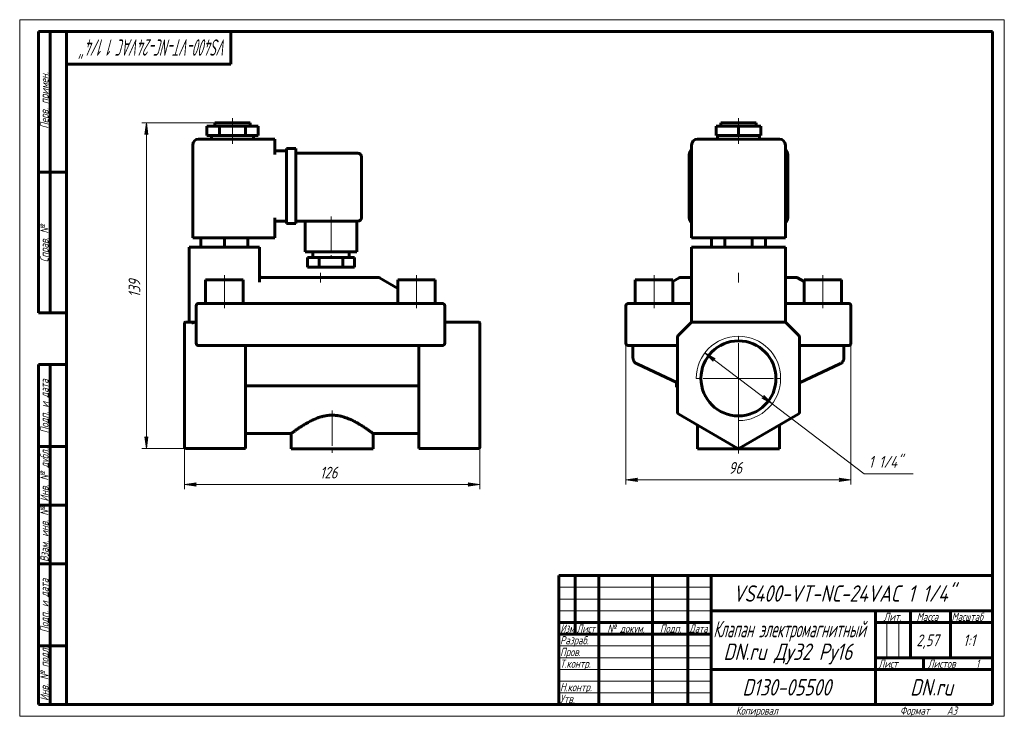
# Model space of a CAD drawing. Header units: millimetres. Extents: x 0 to 420, y 0 to 297.
import ezdxf

# ---------------------------------------------------------------- set-up
doc = ezdxf.new("R2010")
doc.units = ezdxf.units.MM
for name, pattern in [('K5LT_AXLED', [19.5, 15, -1.5, 1.5, -1.5]), ('K5LT_BASIC', [0]), ('K5LT_THIN', [0])]:
    doc.linetypes.add(name, pattern=pattern)
doc.layers.add('Системный слой', color=7, linetype='Continuous')
doc.layers.add('Системный слой (1)', color=7, linetype='Continuous', true_color=0x6c6c6c)
doc.styles.add('KDIMTEXTSTYLE', font='GOST_AU.SHX', dxfattribs={"width": 0.96, "oblique": 15, "height": 5})
doc.styles.add('KTEXTSTYLE', font='GOST_AU.SHX', dxfattribs={"width": 0.96, "height": 5})
doc.dimstyles.new('KDIMSTYLE (1.00)', dxfattribs={"dimtxt": 5, "dimasz": 1, "dimexe": 2, "dimexo": 0, "dimgap": 1, "dimtad": 1, "dimtxsty": 'KDIMTEXTSTYLE', "dimsah": 1, "dimcen": 0, "dimdle": 1, "dimadec": 0, "dimazin": 0, "dimtfac": 0.667, "dimtmove": 0, "dimatfit": 3, "dimfxl": 1, "dimtvp": 1, "dimtolj": 1, "dimtzin": 0, "dimarcsym": 0})

# ---------------------------------------------------------------- blocks, each defined once
blk = doc.blocks.new('U0')
at = {"layer": 'Системный слой (1)', "color": 150, "linetype": 'K5LT_BASIC', "lineweight": 60, "true_color": 0x0080ff}
for p, q in [((331.83, 186.93), (334.6, 185.33)), ((350.6, 176.1), (350.66, 176.07))]:
    blk.add_line(p, q, dxfattribs=at)
blk = doc.blocks.new('U1')
at = {"layer": 'Системный слой (1)', "color": 150, "linetype": 'K5LT_BASIC', "lineweight": 60, "true_color": 0x0080ff}
for p, q in [((281.37, 186.93), (278.6, 185.33)), ((262.6, 176.1), (262.55, 176.07))]:
    blk.add_line(p, q, dxfattribs=at)
blk = doc.blocks.new('U2')
at = {"layer": 'Системный слой (1)', "color": 150, "linetype": 'K5LT_BASIC', "lineweight": 60, "true_color": 0x0080ff}
for p, q in [((286.6, 187.07), (282.05, 187.07)), ((331.33, 187.07), (326.6, 187.07))]:
    blk.add_line(p, q, dxfattribs=at)
blk = doc.blocks.new('U3')
at = {"layer": 'Системный слой (1)', "color": 150, "linetype": 'K5LT_BASIC', "lineweight": 60, "true_color": 0x0080ff}
for q in [(326.6, 168.07), (326.9, 167.77)]:
    blk.add_line((326.6, 168.07), q, dxfattribs=at)
blk = doc.blocks.new('U4')
at = {"layer": 'Системный слой (1)', "color": 150, "linetype": 'K5LT_BASIC', "lineweight": 60, "true_color": 0x0080ff}
for p, q in [((286.4, 167.86), (286.36, 167.82)), ((286.46, 167.92), (286.45, 167.91))]:
    blk.add_line(p, q, dxfattribs=at)
blk = doc.blocks.new('D0')
at = {"layer": 'Системный слой (1)'}
for points in [[(258.6, 100.82), (263.6, 101.48), (263.1, 100.82), (263.6, 100.17)], [(349.6, 100.17), (354.6, 100.82), (349.6, 101.48), (350.1, 100.82)]]:
    blk.add_hatch(color=7, dxfattribs=at).paths.add_polyline_path(points)
at = {"layer": 'Системный слой (1)', "color": 7, "linetype": 'K5LT_THIN', "lineweight": 18}
for p, q in [((354.6, 167.07), (354.6, 98.82)), ((258.6, 163.28), (258.6, 98.82)), ((258.6, 100.82), (263.6, 101.48)), ((263.6, 100.17), (258.6, 100.82)), ((263.6, 101.48), (263.1, 100.82)), ((263.1, 100.82), (263.6, 100.17)), ((350.1, 100.82), (349.6, 101.48)), ((349.6, 101.48), (354.6, 100.82)), ((354.6, 100.82), (349.6, 100.17)), ((349.6, 100.17), (350.1, 100.82))]:
    blk.add_line(p, q, dxfattribs=at)
blk.add_wipeout([(302.45, 101.82), (302.45, 109.21), (310.42, 109.21), (310.42, 101.82)]).dxf.layer = 'Системный слой (1)'
blk.add_line((258.6, 100.82), (354.6, 100.82), dxfattribs=at)
at = {"layer": 'Системный слой (1)', "color": 7, "insert": (302.45, 108.41), "char_height": 5, "attachment_point": 1, "style": 'KTEXTSTYLE'}
blk.add_mtext('\\H5.0;\\W1.000;\\Q15;\\Q15;\\W0.965;96', dxfattribs=at)
blk = doc.blocks.new('KDIMARROW_01')
at = {"layer": 'Системный слой'}
blk.add_hatch(color=0, dxfattribs=at).paths.add_polyline_path([(-5, -0.66), (0, 0), (-5, 0.66), (-4.5, 0)])
at = {"layer": 'Системный слой', "color": 0, "linetype": 'K5LT_THIN', "lineweight": 18}
for p, q in [((-4.5, 0), (-5, 0.66)), ((-5, 0.66), (0, 0)), ((0, 0), (-5, -0.66)), ((-5, -0.66), (-4.5, 0))]:
    blk.add_line(p, q, dxfattribs=at)
at = {"layer": 'Системный слой (1)', "color": 0, "linetype": 'K5LT_THIN', "lineweight": 18}
blk.add_line((70.29, 144.07), (69.29, 144.07), dxfattribs=at)
blk = doc.blocks.new('D1')
at = {"layer": 'Системный слой (1)'}
for points in [[(296.65, 152.45), (292.26, 154.95), (295.85, 151.4), (295.85, 152.23)], [(320.94, 133.18), (317.36, 136.73), (317.36, 135.9), (316.56, 135.68)]]:
    blk.add_hatch(color=7, dxfattribs=at).paths.add_polyline_path(points)
at = {"layer": 'Системный слой (1)', "color": 7, "linetype": 'K5LT_THIN', "lineweight": 18}
for p, q in [((292.26, 154.95), (296.65, 152.45)), ((295.85, 151.4), (292.26, 154.95)), ((292.26, 154.95), (320.94, 133.18)), ((296.65, 152.45), (295.85, 152.23)), ((295.85, 152.23), (295.85, 151.4)), ((316.56, 135.68), (317.36, 135.9)), ((320.94, 133.18), (316.56, 135.68)), ((317.36, 135.9), (317.36, 136.73)), ((317.36, 136.73), (320.94, 133.18))]:
    blk.add_line(p, q, dxfattribs=at)
blk.add_wipeout([(362.17, 104.41), (362.17, 111.79), (378.4, 111.79), (378.4, 104.41)]).dxf.layer = 'Системный слой (1)'
for p, q in [((320.94, 133.18), (360.17, 103.41)), ((360.17, 103.41), (381.07, 103.41))]:
    blk.add_line(p, q, dxfattribs=at)
at = {"layer": 'Системный слой (1)', "color": 7, "insert": (362.17, 111), "char_height": 5, "attachment_point": 1, "style": 'KTEXTSTYLE'}
blk.add_mtext('\\H5.0;\\W1.000;\\Q15;\\Q15;\\W0.965;1 1/4"', dxfattribs=at)
blk = doc.blocks.new('U5')
at = {"layer": 'Системный слой (1)', "color": 30, "linetype": 'K5LT_AXLED', "lineweight": 18, "true_color": 0xff8000}
for q in [(306.6, 162.07), (288.6, 144.07), (324.6, 144.07), (306.6, 126.07)]:
    blk.add_line((306.6, 144.07), q, dxfattribs=at)
blk = doc.blocks.new('U6')
at = {"layer": 'Системный слой (1)', "color": 150, "linetype": 'K5LT_BASIC', "lineweight": 60, "true_color": 0x0080ff}
for p, q in [((102.45, 187.51), (102.29, 188.05)), ((102.87, 187.14), (102.45, 187.51)), ((103.43, 187.06), (102.87, 187.14))]:
    blk.add_line(p, q, dxfattribs=at)
blk = doc.blocks.new('U7')
at = {"layer": 'Системный слой (1)', "color": 150, "linetype": 'K5LT_BASIC', "lineweight": 60, "true_color": 0x0080ff}
for p, q in [((96.29, 120.57), (115.79, 120.57)), ((150.79, 120.57), (170.29, 120.57))]:
    blk.add_line(p, q, dxfattribs=at)
blk = doc.blocks.new('U8')
at = {"layer": 'Системный слой (1)', "color": 150, "linetype": 'K5LT_BASIC', "lineweight": 60, "true_color": 0x0080ff}
for p, q in [((102.29, 188.05), (102.29, 188.02)), ((102.29, 188.02), (102.3, 187.99)), ((102.3, 187.99), (102.3, 187.97))]:
    blk.add_line(p, q, dxfattribs=at)
blk = doc.blocks.new('D2')
at = {"layer": 'Системный слой (1)'}
for points in [[(70.29, 98.82), (75.29, 99.48), (74.79, 98.82), (75.29, 98.17)], [(196.29, 98.82), (191.29, 99.48), (191.79, 98.82), (191.29, 98.17)]]:
    blk.add_hatch(color=7, dxfattribs=at).paths.add_polyline_path(points)
at = {"layer": 'Системный слой (1)', "color": 7, "linetype": 'K5LT_THIN', "lineweight": 18}
for p, q in [((70.29, 129.84), (70.29, 96.82)), ((196.29, 129.65), (196.29, 96.82)), ((70.29, 98.82), (75.29, 99.48)), ((75.29, 98.17), (70.29, 98.82)), ((75.29, 99.48), (74.79, 98.82)), ((74.79, 98.82), (75.29, 98.17)), ((191.79, 98.82), (191.29, 99.48)), ((191.29, 99.48), (196.29, 98.82)), ((196.29, 98.82), (191.29, 98.17)), ((191.29, 98.17), (191.79, 98.82))]:
    blk.add_line(p, q, dxfattribs=at)
blk.add_wipeout([(128.08, 99.82), (128.08, 107.21), (138.09, 107.21), (138.09, 99.82)]).dxf.layer = 'Системный слой (1)'
blk.add_line((70.29, 98.82), (196.29, 98.82), dxfattribs=at)
at = {"layer": 'Системный слой (1)', "color": 7, "insert": (128.08, 106.41), "char_height": 5, "attachment_point": 1, "style": 'KTEXTSTYLE'}
blk.add_mtext('\\H5.0;\\W1.000;\\Q15;\\Q15;\\W0.965;126', dxfattribs=at)
blk = doc.blocks.new('D3')
at = {"layer": 'Системный слой (1)'}
for points in [[(54.69, 248.07), (54.03, 253.07), (53.37, 248.07), (54.03, 248.57)], [(54.03, 114.22), (54.69, 119.22), (54.03, 118.72), (53.37, 119.22)]]:
    blk.add_hatch(color=7, dxfattribs=at).paths.add_polyline_path(points)
at = {"layer": 'Системный слой (1)', "color": 7, "linetype": 'K5LT_THIN', "lineweight": 18}
for p, q in [((83.29, 253.07), (52.03, 253.07)), ((53.37, 248.07), (54.03, 253.07)), ((54.03, 253.07), (54.69, 248.07)), ((54.03, 248.57), (53.37, 248.07)), ((54.69, 248.07), (54.03, 248.57)), ((54.03, 114.22), (53.37, 119.22)), ((53.37, 119.22), (54.03, 118.72)), ((54.03, 118.72), (54.69, 119.22)), ((54.69, 119.22), (54.03, 114.22)), ((73.6, 114.22), (52.03, 114.22))]:
    blk.add_line(p, q, dxfattribs=at)
blk.add_wipeout([(53.03, 178.63), (45.65, 178.63), (45.65, 188.25), (53.03, 188.25)]).dxf.layer = 'Системный слой (1)'
blk.add_line((54.03, 253.07), (54.03, 114.22), dxfattribs=at)
at = {"layer": 'Системный слой (1)', "color": 7, "insert": (46.45, 178.63), "char_height": 5, "attachment_point": 1, "rotation": 90, "style": 'KTEXTSTYLE'}
blk.add_mtext('\\H5.0;\\W1.000;\\Q15;\\Q15;\\W0.965;139', dxfattribs=at)
blk = doc.blocks.new('U9')
at = {"color": 7, "linetype": 'K5LT_THIN', "lineweight": 18}
for p, q in [((0, 0), (0, 297)), ((0, 297), (420, 297)), ((420, 297), (420, 0)), ((230, 55), (295, 55)), ((230, 50), (295, 50)), ((230, 45), (295, 45)), ((369.96, 25), (369.96, 40)), ((374.98, 25), (374.98, 40)), ((230, 30), (295, 30)), ((230, 25), (295, 25)), ((230, 20), (295, 20)), ((230, 15), (295, 15)), ((230, 10), (295, 10)), ((420, 0), (0, 0))]:
    blk.add_line(p, q, dxfattribs=at)
at = {"color": 150, "linetype": 'K5LT_BASIC', "lineweight": 60, "true_color": 0x0080ff}
for p, q in [((8, 172), (8, 292)), ((20, 292), (8, 292)), ((13, 172), (13, 292)), ((20, 5), (20, 292)), ((20, 292), (415, 292)), ((90, 292), (90, 278)), ((415, 292), (415, 5)), ((90, 278), (20, 278)), ((20, 232), (8, 232)), ((20, 172), (8, 172)), ((8, 5), (8, 150)), ((20, 150), (8, 150)), ((13, 5), (13, 150)), ((20, 115), (8, 115)), ((20, 90), (8, 90)), ((20, 65), (8, 65)), ((230, 60), (415, 60)), ((230, 5), (230, 60)), ((237, 35), (237, 60)), ((247, 5), (247, 60)), ((270, 5), (270, 60)), ((285, 5), (285, 60)), ((295, 5), (295, 60)), ((295, 45), (415, 45)), ((365, 5), (365, 45)), ((380, 25), (380, 45)), ((397, 25), (397, 45)), ((230, 40), (295, 40)), ((365, 40), (380, 40)), ((380, 40), (415, 40)), ((230, 35), (295, 35)), ((20, 30), (8, 30)), ((365, 25), (415, 25)), ((385.57, 20), (385.57, 25)), ((295, 20), (365, 20)), ((365, 20), (415, 20)), ((20, 5), (8, 5)), ((415, 5), (20, 5))]:
    blk.add_line(p, q, dxfattribs=at)
at = {"color": 7, "attachment_point": 1, "style": 'KTEXTSTYLE'}
for s, insert, char_height, rotation in [('\\H5.0;\\W1.000;\\Q15;\\Q15;\\W0.627;\\H7.00;VS400-VT-NC-24VAC 1 1/4"', (88.56, 281.64), 7, 180), ('\\H5.0;\\W1.000;\\Q15;\\Q15;\\W0.965;\\H3.50;Перв. примен.', (8.82, 250.52), 3.5, 90), ('\\H5.0;\\W1.000;\\Q15;\\Q15;\\W0.965;\\H3.50;Справ. №', (8.82, 193.63), 3.5, 90), ('\\H5.0;\\W1.000;\\Q15;\\Q15;\\W0.965;\\H3.50;Подп. и дата', (8.82, 120.66), 3.5, 90), ('\\H5.0;\\W1.000;\\Q15;\\Q15;\\W0.965;\\H3.50;Инв. № дубл.', (8.82, 91.57), 3.5, 90), ('\\H5.0;\\W1.000;\\Q15;\\Q15;\\W0.965;\\H3.50;Взам. инв. №', (8.82, 65.8), 3.5, 90), ('\\H5.0;\\W1.000;\\Q15;\\Q15;\\W0.965;\\H3.50;Подп. и дата', (8.82, 35.66), 3.5, 90), ('\\H5.0;\\W1.000;\\Q15;\\Q15;\\W0.965;\\H3.50;Инв. № подл.', (8.82, 6.57), 3.5, 90)]:
    blk.add_mtext(s, dxfattribs=dict(at, insert=insert, char_height=char_height, rotation=rotation))
for s, insert, char_height in [('\\H5.0;\\W1.000;\\Q15;\\Q15;\\W0.965;\\H7.00;VS400-VT-NC-24VAC 1 1/4"', (304.28, 55.86), 7), ('\\H5.0;\\W1.000;\\Q15;\\Q15;\\W0.965;\\H3.50;Лит.', (368.47, 44.18), 3.5), ('\\H5.0;\\W1.000;\\Q15;\\Q15;\\W0.965;\\H3.50;Масса', (382.58, 44.18), 3.5), ('\\H5.0;\\W1.000;\\Q15;\\Q15;\\W0.930;\\H3.50;Масштаб', (397.52, 44.18), 3.5), ('\\H5.0;\\W1.000;\\Q15;\\Q15;\\W0.784;\\H3.50;Изм.', (230.62, 39.18), 3.5), ('\\H5.0;\\W1.000;\\Q15;\\Q15;\\W0.799;\\H3.50;Лист', (237.61, 39.18), 3.5), ('\\H5.0;\\W1.000;\\Q15;\\Q15;\\W0.965;\\H3.50;№ докум.', (250.63, 39.18), 3.5), ('\\H5.0;\\W1.000;\\Q15;\\Q15;\\W0.965;\\H3.50;Подп.', (273.1, 39.18), 3.5), ('\\H5.0;\\W1.000;\\Q15;\\Q15;\\W0.799;\\H3.50;Дата', (285.61, 39.18), 3.5), ('\\H5.0;\\W1.000;\\Q15;\\Q15;\\W0.672;\\H7.00;Клапан электромагнитный', (295.88, 40.69), 7), ('\\H5.0;\\W1.000;\\Q15;\\Q15;\\W0.965;\\H3.50;Разраб.', (230.5, 34.18), 3.5), ('\\H5.0;\\W1.000;\\Q15;\\Q15;\\W0.965;2,57', (382.5, 34.9), 5), ('\\H5.0;\\W1.000;\\Q15;\\Q15;\\W0.965;{\\c16711680;1:1}', (402.44, 34.9), 5), ('\\H5.0;\\W1.000;\\Q15;\\Q15;\\W0.965;\\H7.00;DN.ru Ду32 Ру16', (300.2, 31.02), 7), ('\\H5.0;\\W1.000;\\Q15;\\Q15;\\W0.965;\\H3.50;Пров.', (230.5, 29.18), 3.5), ('\\H5.0;\\W1.000;\\Q15;\\Q15;\\W0.965;\\H3.50;Т.контр.', (230.5, 24.18), 3.5), ('\\H5.0;\\W1.000;\\Q15;\\Q15;\\W0.965;\\H3.50;Лист', (366.32, 24.18), 3.5), ('\\H5.0;\\W1.000;\\Q15;\\Q15;\\W0.965;\\H3.50;Листов', (387.36, 24.18), 3.5), ('\\H5.0;\\W1.000;\\Q15;\\Q15;\\W0.965;\\H3.50;1', (407.91, 24.18), 3.5), ('\\H5.0;\\W1.000;\\Q15;\\Q15;\\W0.965;\\H3.50;Н.контр.', (230.5, 14.18), 3.5), ('\\H5.0;\\W1.000;\\Q15;\\Q15;\\W0.965;\\H7.00;D130-05500', (308.26, 15.86), 7), ('\\H5.0;\\W1.000;\\Q15;\\Q15;\\W0.965;\\H7.00;DN.ru', (379.84, 15.86), 7), ('\\H5.0;\\W1.000;\\Q15;\\Q15;\\W0.965;\\H3.50;Утв.', (230.5, 9.18), 3.5), ('\\H5.0;\\W1.000;\\Q15;\\Q15;\\W0.965;\\H3.50;Копировал', (305.5, 4.18), 3.5), ('\\H5.0;\\W1.000;\\Q15;\\Q15;\\W0.965;\\H3.50;Формат', (375.5, 4.18), 3.5), ('\\H5.0;\\W1.000;\\Q15;\\Q15;\\W0.965;\\H3.50;A3', (395.5, 4.18), 3.5)]:
    blk.add_mtext(s, dxfattribs=dict(at, insert=insert, char_height=char_height))

msp = doc.modelspace()

# ---------------------------------------------------------------- linework, layer by layer
at = {"layer": 'Системный слой (1)', "color": 150, "linetype": 'K5LT_BASIC', "lineweight": 60, "true_color": 0x0080ff}
for p, q in [((83.294, 253.065), (98.294, 253.065)), ((83.294, 251.565), (83.294, 253.065)), ((98.294, 251.565), (98.294, 253.065)), ((299.103, 253.065), (314.103, 253.065)), ((299.103, 251.565), (299.103, 253.065)), ((314.103, 251.565), (314.103, 253.065)), ((79.794, 247.565), (79.794, 251.565)), ((79.794, 251.565), (85.294, 251.565)), ((85.294, 251.565), (96.294, 251.565)), ((85.294, 247.565), (85.294, 251.565)), ((96.294, 247.565), (96.294, 251.565)), ((96.294, 251.565), (101.794, 251.565)), ((101.794, 247.565), (101.794, 251.565)), ((297.076, 247.565), (297.076, 251.565)), ((297.076, 251.565), (306.603, 251.565)), ((306.603, 251.565), (316.129, 251.565)), ((306.603, 247.565), (306.603, 251.565)), ((316.129, 247.565), (316.129, 251.565)), ((108.794, 246.065), (76.294, 246.065)), ((79.794, 247.565), (85.294, 247.565)), ((81.794, 246.065), (81.794, 247.565)), ((85.294, 247.565), (96.294, 247.565)), ((96.294, 247.565), (101.794, 247.565)), ((99.794, 246.065), (99.794, 247.565)), ((108.794, 246.065), (108.794, 243.565)), ((324.103, 246.065), (289.103, 246.065)), ((297.076, 247.565), (306.603, 247.565)), ((297.603, 246.065), (297.603, 247.565)), ((306.603, 247.565), (316.129, 247.565)), ((315.603, 246.065), (315.603, 247.565)), ((73.794, 204.065), (73.794, 243.565)), ((108.794, 239.565), (108.794, 243.565)), ((108.794, 241.065), (113.794, 241.065)), ((113.794, 242.065), (117.794, 242.065)), ((113.794, 239.565), (113.794, 242.065)), ((113.794, 239.565), (113.794, 212.565)), ((117.794, 242.065), (117.794, 239.565)), ((117.794, 240.065), (144.294, 240.065)), ((117.794, 239.565), (117.794, 212.565)), ((285.603, 212.565), (285.603, 239.565)), ((286.603, 204.065), (286.603, 243.565)), ((326.603, 204.065), (326.603, 243.565)), ((327.603, 239.565), (327.603, 212.565)), ((145.794, 238.565), (145.794, 212.565)), ((108.794, 204.065), (108.794, 212.565)), ((108.794, 211.065), (113.794, 211.065)), ((113.794, 210.065), (113.794, 212.565)), ((113.794, 210.065), (117.794, 210.065)), ((117.794, 212.565), (117.794, 210.065)), ((117.794, 211.065), (144.294, 211.065)), ((121.794, 211.065), (121.794, 198.065)), ((143.794, 211.065), (143.794, 198.065)), ((76.294, 204.065), (73.794, 204.065)), ((76.294, 204.065), (108.794, 204.065)), ((77.294, 204.065), (77.294, 200.065)), ((87.294, 204.065), (87.294, 200.065)), ((97.294, 204.065), (97.294, 200.065)), ((289.103, 204.065), (286.603, 204.065)), ((289.103, 204.065), (324.103, 204.065)), ((295.056, 204.065), (295.056, 200.065)), ((300.829, 204.065), (300.829, 200.065)), ((312.376, 204.065), (312.376, 200.065)), ((318.15, 204.065), (318.15, 200.065)), ((326.603, 204.065), (324.103, 204.065)), ((72.294, 200.065), (72.294, 168.065)), ((72.294, 200.065), (74.794, 200.065)), ((99.794, 200.065), (74.794, 200.065)), ((99.794, 200.065), (102.294, 200.065)), ((102.294, 200.065), (102.294, 185.035)), ((143.794, 198.065), (121.794, 198.065)), ((125.044, 198.065), (125.044, 195.565)), ((140.544, 198.065), (140.544, 195.565)), ((286.603, 200.065), (286.603, 168.065)), ((286.603, 200.065), (289.103, 200.065)), ((324.103, 200.065), (289.103, 200.065)), ((324.103, 200.065), (326.603, 200.065)), ((326.603, 200.065), (326.603, 168.065)), ((122.794, 195.565), (122.794, 191.565)), ((127.794, 195.565), (122.794, 195.565)), ((137.794, 195.565), (127.794, 195.565)), ((127.794, 195.565), (127.794, 191.565)), ((137.794, 195.565), (137.794, 191.565)), ((142.794, 195.565), (137.794, 195.565)), ((142.794, 195.565), (142.794, 191.565)), ((127.794, 191.565), (122.794, 191.565)), ((137.794, 191.565), (127.794, 191.565)), ((142.794, 191.565), (137.794, 191.565)), ((79.294, 186.065), (95.294, 186.065)), ((79.294, 176.065), (79.294, 186.065)), ((95.294, 176.065), (95.294, 186.065)), ((153.026, 187.065), (103.561, 187.065)), ((153.526, 186.931), (161.294, 182.446)), ((161.294, 176.065), (161.294, 186.065)), ((161.294, 186.065), (177.294, 186.065)), ((177.294, 176.065), (177.294, 186.065)), ((262.603, 186.065), (278.603, 186.065)), ((262.603, 176.065), (262.603, 186.065)), ((278.603, 176.065), (278.603, 186.065)), ((282.047, 187.065), (281.871, 187.065)), ((334.603, 186.065), (350.603, 186.065)), ((334.603, 176.065), (334.603, 186.065)), ((350.603, 176.065), (350.603, 186.065)), ((286.601, 182.185), (286.603, 182.192)), ((75.294, 175.065), (75.294, 159.065)), ((76.294, 176.065), (78.294, 176.065)), ((178.294, 176.065), (78.294, 176.065)), ((178.294, 176.065), (180.294, 176.065)), ((181.294, 159.065), (181.294, 175.065)), ((258.603, 175.065), (258.603, 159.065)), ((259.603, 176.065), (261.603, 176.065)), ((261.603, 176.065), (286.603, 176.065)), ((326.603, 176.065), (351.603, 176.065)), ((351.603, 176.065), (353.603, 176.065)), ((354.603, 175.065), (354.603, 159.065)), ((73.415, 168.065), (70.794, 168.065)), ((74.794, 168.065), (73.415, 168.065)), ((74.794, 168.065), (75.294, 168.065)), ((181.294, 168.065), (195.794, 168.065)), ((286.603, 168.065), (286.31, 167.772)), ((286.603, 168.065), (287.017, 168.065)), ((326.189, 168.065), (287.017, 168.065)), ((326.603, 168.065), (326.189, 168.065)), ((70.294, 167.419), (70.294, 167.565)), ((70.294, 162.005), (70.294, 167.419)), ((196.294, 167.565), (196.294, 167.419)), ((196.294, 162.005), (196.294, 167.419)), ((286.31, 167.772), (280.896, 162.358)), ((326.747, 167.921), (326.689, 167.979)), ((332.31, 162.358), (326.896, 167.772)), ((70.294, 161.651), (70.294, 162.005)), ((70.294, 129.654), (70.294, 161.651)), ((196.294, 162.005), (196.294, 161.651)), ((196.294, 129.654), (196.294, 161.651)), ((280.603, 161.651), (280.603, 129.654)), ((332.603, 129.654), (332.603, 161.651)), ((78.294, 158.065), (76.294, 158.065)), ((78.294, 158.065), (178.294, 158.065)), ((96.294, 129.654), (96.294, 158.065)), ((170.294, 129.654), (170.294, 158.065)), ((180.294, 158.065), (178.294, 158.065)), ((261.603, 158.065), (259.603, 158.065)), ((261.603, 158.065), (261.603, 152.96)), ((261.603, 158.065), (280.603, 158.065)), ((332.603, 158.065), (351.603, 158.065)), ((353.603, 158.065), (351.603, 158.065)), ((351.603, 158.065), (351.603, 152.96)), ((263.335, 150.241), (263.33, 150.244)), ((280.603, 142.189), (263.335, 150.241)), ((349.871, 150.241), (332.603, 142.189)), ((349.871, 150.241), (349.876, 150.244)), ((97.53, 140.925), (169.057, 140.925)), ((280.103, 142.386), (280.103, 142.422)), ((280.103, 140.386), (280.103, 142.386)), ((280.182, 142.386), (280.103, 142.386)), ((280.603, 140.386), (280.103, 140.386)), ((70.294, 129.221), (70.294, 129.654)), ((70.294, 114.787), (70.294, 129.221)), ((96.294, 129.654), (96.294, 128.788)), ((96.294, 114.354), (96.294, 128.788)), ((170.294, 128.788), (170.294, 129.654)), ((170.294, 114.354), (170.294, 128.788)), ((196.294, 129.654), (196.294, 129.221)), ((196.294, 114.787), (196.294, 129.221)), ((281.103, 128.788), (306.103, 114.354)), ((307.103, 114.354), (332.103, 128.788)), ((289.103, 124.169), (289.103, 114.065)), ((324.103, 124.169), (324.103, 114.065)), ((115.794, 120.565), (115.794, 114.065)), ((150.794, 120.565), (150.794, 114.065)), ((70.294, 114.72), (70.294, 114.787)), ((70.794, 114.22), (96.294, 114.22)), ((96.294, 114.354), (96.294, 114.22)), ((150.794, 114.065), (115.794, 114.065)), ((170.294, 114.22), (170.294, 114.354)), ((170.294, 114.22), (195.794, 114.22)), ((196.294, 114.787), (196.294, 114.72)), ((324.103, 114.065), (289.103, 114.065))]:
    msp.add_line(p, q, dxfattribs=at)
at = {"layer": 'Системный слой (1)', "color": 30, "linetype": 'K5LT_AXLED', "lineweight": 18, "true_color": 0xff8000}
for p, q in [((90.794, 249.565), (90.794, 255.065)), ((306.603, 249.565), (306.603, 255.065)), ((90.794, 244.065), (90.794, 249.565)), ((306.603, 244.065), (306.603, 249.565)), ((132.794, 213.065), (132.794, 193.565)), ((128.294, 184.931), (128.294, 189.065)), ((306.603, 184.931), (306.603, 189.065)), ((87.294, 174.065), (87.294, 188.065)), ((169.294, 174.065), (169.294, 188.065)), ((270.603, 174.065), (270.603, 188.065)), ((342.603, 174.065), (342.603, 188.065))]:
    msp.add_line(p, q, dxfattribs=at)
at = {"layer": 'Системный слой (1)', "color": 150, "linetype": 'K5LT_BASIC', "lineweight": 60, "true_color": 0x0080ff}
msp.add_circle((306.603, 144.065), 16, dxfattribs=at)
for centre, radius, start, end in [((76.294, 243.565), 2.5, 90, 180), ((289.103, 243.565), 2.5, 90, 180), ((324.103, 243.565), 2.5, 0, 90), ((144.294, 238.565), 1.5, 0, 90), ((288.103, 239.565), 2.5, 126.8699, 180), ((325.103, 239.565), 2.5, 0, 53.1301), ((144.294, 212.565), 1.5, 270, 0), ((288.103, 212.565), 2.5, 180, 233.1301), ((325.103, 212.565), 2.5, 306.8699, 0), ((103.561, 186.065), 1, 90, 97.69672), ((153.026, 186.065), 1, 60, 90), ((281.871, 186.065), 1, 90, 120), ((331.335, 186.065), 1, 60, 90), ((76.294, 175.065), 1, 90, 180), ((180.294, 175.065), 1, 0, 90), ((259.603, 175.065), 1, 90, 180), ((353.603, 175.065), 1, 0, 90), ((70.794, 167.565), 0.5, 90, 180), ((195.794, 167.565), 0.5, 0, 90), ((287.017, 167.065), 1, 90, 135), ((326.189, 167.065), 1, 45, 90), ((281.603, 161.651), 1, 135, 180), ((331.603, 161.651), 1, 0, 45), ((76.294, 159.065), 1, 180, 270), ((180.294, 159.065), 1, 270, 0), ((259.603, 159.065), 1, 180, 270), ((353.603, 159.065), 1, 270, 0), ((281.603, 129.654), 1, 180, 240), ((331.603, 129.654), 1, 300, 0), ((70.794, 114.72), 0.5, 180, 270), ((195.794, 114.72), 0.5, 270, 0), ((306.603, 115.22), 1, 240, 300)]:
    msp.add_arc(centre, radius, start, end, dxfattribs=at)
at = {"layer": 'Системный слой (1)', "color": 7, "linetype": 'K5LT_THIN', "lineweight": 18}
msp.add_arc((306.603, 144.065), 18, 270, 180, dxfattribs=at)
at = {"layer": 'Системный слой (1)', "color": 150, "linetype": 'K5LT_BASIC', "lineweight": 60, "true_color": 0x0080ff}
for centre, start_param, end_param in [((285.603, 182.215), 6.2827836, 6.2831853), ((327.603, 182.215), 3.1415927, 3.1419999)]:
    msp.add_ellipse(centre, major_axis=(1, 0), ratio=0.906831, start_param=start_param, end_param=end_param, dxfattribs=at)
for points, knots in [([(286.601, 182.185), (286.601, 182.186), (286.601, 182.186), (286.601, 182.188), (286.601, 182.19), (286.602, 182.193), (286.602, 182.195), (286.602, 182.2), (286.602, 182.202), (286.603, 182.208), (286.603, 182.211), (286.603, 182.214)], [0, 0, 0, 0, 0.4, 0.4, 0.8, 0.8, 1.2, 1.2, 1.6, 1.6, 2, 2, 2, 2]), ([(326.605, 182.184), (326.605, 182.185), (326.605, 182.185), (326.604, 182.188), (326.604, 182.189), (326.604, 182.192), (326.604, 182.195), (326.603, 182.199), (326.603, 182.202), (326.603, 182.208), (326.603, 182.211), (326.603, 182.214)], [0, 0, 0, 0, 0.4, 0.4, 0.8, 0.8, 1.2, 1.2, 1.6, 1.6, 2, 2, 2, 2]), ([(74.794, 168.065), (74.726, 168.065), (74.593, 167.969), (74.388, 167.916), (74.189, 167.86), (73.993, 167.82), (73.797, 167.792), (73.605, 167.776), (73.478, 167.772), (73.415, 167.772)], [0, 0, 0, 0, 0.1940726, 0.3623054, 0.5074538, 0.6457869, 0.7773047, 0.8921854, 1, 1, 1, 1]), ([(263.335, 150.241), (263.333, 150.242), (263.331, 150.243), (263.319, 150.249), (263.31, 150.253), (263.286, 150.265), (263.273, 150.271), (263.232, 150.291), (263.206, 150.305), (263.126, 150.348), (263.074, 150.378), (262.921, 150.473), (262.823, 150.542), (262.624, 150.701), (262.524, 150.793), (262.337, 150.99), (262.249, 151.095), (262.089, 151.317), (262.016, 151.434), (261.888, 151.677), (261.832, 151.803), (261.738, 152.06), (261.7, 152.191), (261.642, 152.456), (261.623, 152.59), (261.606, 152.8), (261.603, 152.876), (261.603, 152.954), (261.603, 152.958), (261.603, 152.961)], [0.0090535, 0.0090535, 0.0090535, 0.0090535, 0.0452674, 0.0452674, 0.2376366, 0.2376366, 0.5024337, 0.5024337, 1.0320278, 1.0320278, 2.0912161, 2.0912161, 4.2005391, 4.2005391, 6.5835834, 6.5835834, 8.9914359, 8.9914359, 11.4111822, 11.4111822, 13.8294964, 13.8294964, 16.2329227, 16.2329227, 18.609503, 18.609503, 19.9434946, 19.9434946, 19.9995332, 19.9995332, 19.9995332, 19.9995332]), ([(349.871, 150.241), (349.872, 150.242), (349.874, 150.243), (349.886, 150.249), (349.896, 150.253), (349.919, 150.265), (349.933, 150.271), (349.973, 150.291), (350, 150.305), (350.079, 150.348), (350.131, 150.378), (350.284, 150.473), (350.382, 150.542), (350.581, 150.701), (350.681, 150.793), (350.869, 150.99), (350.956, 151.095), (351.117, 151.317), (351.189, 151.434), (351.318, 151.677), (351.374, 151.803), (351.468, 152.06), (351.506, 152.191), (351.563, 152.456), (351.583, 152.59), (351.599, 152.8), (351.603, 152.876), (351.603, 152.954), (351.603, 152.958), (351.603, 152.961)], [0.0090535, 0.0090535, 0.0090535, 0.0090535, 0.0452674, 0.0452674, 0.2376366, 0.2376366, 0.5024337, 0.5024337, 1.0320278, 1.0320278, 2.0912161, 2.0912161, 4.2005391, 4.2005391, 6.5835834, 6.5835834, 8.9914359, 8.9914359, 11.4111822, 11.4111822, 13.8294964, 13.8294964, 16.2329227, 16.2329227, 18.609503, 18.609503, 19.9434946, 19.9434946, 19.9995332, 19.9995332, 19.9995332, 19.9995332]), ([(97.53, 140.925), (97.502, 140.925), (97.447, 140.926), (97.365, 140.929), (97.283, 140.934), (97.2, 140.942), (97.118, 140.951), (97.037, 140.963), (96.957, 140.977), (96.877, 140.993), (96.799, 141.012), (96.722, 141.032), (96.646, 141.055), (96.572, 141.079), (96.5, 141.106), (96.43, 141.134), (96.361, 141.163), (96.316, 141.185), (96.294, 141.196)], [0, 0, 0, 0, 0.0635051, 0.1273987, 0.1916754, 0.2563489, 0.3212871, 0.3861226, 0.4507689, 0.5149045, 0.5787617, 0.6416584, 0.7038202, 0.7647723, 0.8250812, 0.8841984, 0.9425438, 1, 1, 1, 1]), ([(169.057, 140.925), (169.085, 140.925), (169.14, 140.926), (169.222, 140.929), (169.305, 140.934), (169.387, 140.942), (169.469, 140.951), (169.55, 140.963), (169.63, 140.977), (169.71, 140.993), (169.788, 141.012), (169.866, 141.032), (169.941, 141.055), (170.015, 141.079), (170.087, 141.106), (170.157, 141.134), (170.226, 141.163), (170.271, 141.185), (170.294, 141.196)], [0, 0, 0, 0, 0.0635051, 0.1273987, 0.1916754, 0.2563489, 0.3212871, 0.3861226, 0.4507689, 0.5149045, 0.5787617, 0.6416584, 0.7038202, 0.7647723, 0.8250812, 0.8841984, 0.9425438, 1, 1, 1, 1]), ([(150.794, 120.565), (150.793, 120.565), (150.756, 120.593), (150.61, 120.701), (150.42, 120.843), (150.19, 121.011), (149.908, 121.217), (149.601, 121.439), (149.283, 121.668), (148.961, 121.897), (148.605, 122.146), (148.214, 122.418), (147.787, 122.71), (147.266, 123.061), (146.643, 123.471), (145.91, 123.939), (145.202, 124.375), (144.54, 124.768), (143.884, 125.143), (143.159, 125.54), (142.361, 125.953), (141.618, 126.312), (140.939, 126.619), (140.335, 126.876), (139.734, 127.113), (139.077, 127.353), (138.347, 127.593), (137.534, 127.824), (136.761, 128.008), (136.035, 128.147), (135.365, 128.249), (134.688, 128.324), (134.014, 128.369), (133.549, 128.38), (133.113, 128.381), (132.686, 128.373), (132.072, 128.337), (131.387, 128.271), (130.646, 128.166), (129.851, 128.014), (129.129, 127.842), (128.475, 127.661), (127.817, 127.457), (127.094, 127.205), (126.307, 126.9), (125.504, 126.558), (124.689, 126.18), (123.866, 125.77), (123.126, 125.376), (122.471, 125.011), (121.844, 124.649), (121.189, 124.255), (120.512, 123.834), (119.867, 123.421), (119.257, 123.019), (118.685, 122.633), (118.155, 122.268), (117.669, 121.927), (117.228, 121.613), (116.867, 121.354), (116.578, 121.144), (116.324, 120.958), (116.098, 120.791), (115.922, 120.661), (115.819, 120.584), (115.794, 120.566), (115.794, 120.565), (115.794, 120.565)], [0, 0, 0, 0, 0.01276234, 0.02340085, 0.03191441, 0.04049573, 0.04914421, 0.05786168, 0.06456299, 0.07137586, 0.07838019, 0.08546495, 0.09278394, 0.10025692, 0.1105814, 0.12090453, 0.13122397, 0.13869015, 0.14600172, 0.15517845, 0.16415014, 0.17291572, 0.17930182, 0.18553709, 0.19149235, 0.19731823, 0.20484649, 0.21243383, 0.22007753, 0.22599203, 0.23195045, 0.23790076, 0.24380073, 0.24953727, 0.24999777, 0.25516403, 0.26062623, 0.26603092, 0.27312826, 0.28025237, 0.28740455, 0.2929061, 0.2984807, 0.30607742, 0.31390897, 0.32197308, 0.33077535, 0.33983607, 0.3491539, 0.35619902, 0.36316629, 0.37227572, 0.38139214, 0.39051502, 0.39976992, 0.40902704, 0.41828514, 0.42758558, 0.43699025, 0.44649638, 0.45378628, 0.4611455, 0.47106026, 0.48081764, 0.49041819, 0.49936276, 0.49999343, 0.49999343, 0.49999343, 0.49999343])]:
    msp.add_open_spline(points, degree=3, knots=knots, dxfattribs=at)

# ---------------------------------------------------------------- block references
at = {"layer": 'Системный слой (1)'}
for name in ['U6', 'U8', 'U1', 'U2', 'U0', 'U3', 'U4', 'U7']:
    msp.add_blockref(name, (0, 0), dxfattribs=at)

# ---------------------------------------------------------------- next in the draw order: dimensions: what is measured, and where the dimension line sits
at = {"layer": 'Системный слой (1)', "color": 7}
for base, p1, p2, text, picture, middle in [((258.603, 100.823), (354.603, 167.065), (258.603, 163.276), '\\H5.0;\\W0.965;\\Q15;\\H5.0;\\W0.965;\\Q15;\\Q15;96', 'D0', (306.603, 100.823)), ((70.294, 98.823), (196.294, 129.654), (70.294, 129.839), '\\H5.0;\\W0.965;\\Q15;\\H5.0;\\W0.965;\\Q15;\\Q15;126', 'D2', (133.294, 98.823))]:
    dim = msp.add_linear_dim(base=base, p1=p1, p2=p2, text=text, dimstyle='KDIMSTYLE (1.00)', override={"dimexo": 0, "dimblk1": 'KDIMARROW_01', "dimblk2": 'KDIMARROW_01', "dimse1": 0, "dimse2": 0, "dimclrt": 7, "dimtolj": 1}, dxfattribs=at)
    dim.commit()
    dim.dimension.update_dxf_attribs({"geometry": picture, "text_midpoint": middle, "dimtype": 160})

# ---------------------------------------------------------------- next in the draw order: linework, layer by layer
at = {"layer": 'Системный слой (1)', "color": 30, "linetype": 'K5LT_AXLED', "lineweight": 18, "true_color": 0xff8000}
msp.add_line((133.294, 130.381), (133.294, 112.065), dxfattribs=at)

# ---------------------------------------------------------------- next in the draw order: dimensions: what is measured, and where the dimension line sits
at = {"layer": 'Системный слой (1)', "color": 7}
dim = msp.add_linear_dim(base=(54.033, 253.065), p1=(73.595, 114.22), p2=(83.294, 253.065), angle=90, text='\\H5.0;\\W0.965;\\Q15;\\H5.0;\\W0.965;\\Q15;\\Q15;139', dimstyle='KDIMSTYLE (1.00)', override={"dimexo": 0, "dimblk1": 'KDIMARROW_01', "dimblk2": 'KDIMARROW_01', "dimse1": 0, "dimse2": 0, "dimclrt": 7, "dimtolj": 1}, dxfattribs=at)
dim.commit()
dim.dimension.update_dxf_attribs({"geometry": 'D3', "text_midpoint": (54.033, 183.643), "dimtype": 160})
dim = msp.add_diameter_dim_2p(p1=(292.264, 154.947), p2=(320.941, 133.184), text='\\H5.0;\\W0.965;\\Q15;\\H5.0;\\W0.965;\\Q15;\\Q15;1 1/4"', dimstyle='KDIMSTYLE (1.00)', override={"dimtih": 1, "dimtoh": 1, "dimblk1": 'KDIMARROW_01', "dimblk2": 'KDIMARROW_01', "dimclrt": 7, "dimtmove": 1, "dimatfit": 2, "dimtolj": 1}, dxfattribs=at)
dim.commit()
dim.dimension.update_dxf_attribs({"geometry": 'D1', "text_midpoint": (362.172, 103.411), "dimtype": 163})

# ---------------------------------------------------------------- next in the draw order: linework, layer by layer
at = {"layer": 'Системный слой (1)', "color": 30, "linetype": 'K5LT_AXLED', "lineweight": 18, "true_color": 0xff8000}
msp.add_line((306.603, 112.065), (306.603, 130.381), dxfattribs=at)

# ---------------------------------------------------------------- next in the draw order: block references
msp.add_blockref('U9', (0, 0))
at = {"layer": 'Системный слой (1)'}
msp.add_blockref('U5', (0, 0), dxfattribs=at)

doc.saveas('drawing.dxf')
